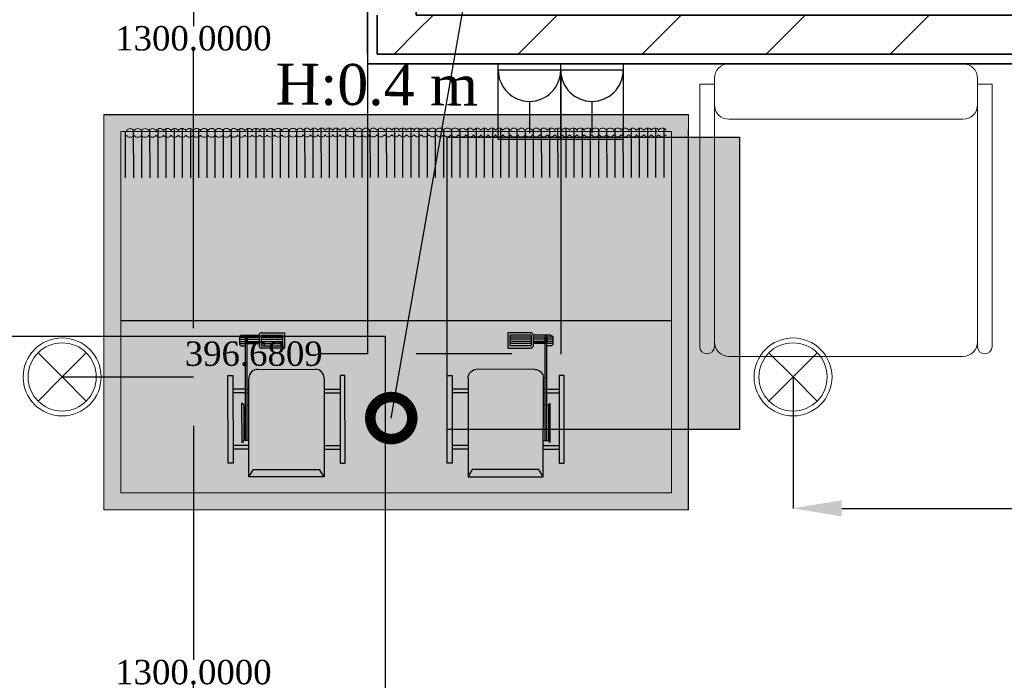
# Model space of a CAD drawing. Header units: inches. Extents: x -78787 to 29484, y -9517 to 23232.
# Tile 28 of 256: x -13420 to -11399, y -3499 to -2144. Entities that reach past the tile are written whole.
import ezdxf
from ezdxf import colors
from ezdxf.entities.mleader import LeaderData, LeaderLine
from ezdxf.math import Vec2, Vec3

# ---------------------------------------------------------------- set-up
doc = ezdxf.new("R2010")
doc.units = ezdxf.units.IN
doc.header["$MEASUREMENT"] = 0
for name, color, linetype in [('- ავარიული განათება', 7, 'Continuous'), ('- განათება', 7, 'Continuous'), ('- მექანიკური ნაწილი', 7, 'Continuous'), ('- საშტეფცელო როზეტები', 7, 'Continuous'), ('New_Structural - Bearing', 7, 'Continuous')]:
    doc.layers.add(name, color=color, linetype=linetype)
for name, color, linetype, lineweight in [('heating-cooling1', 7, 'Continuous', 0), ('HVAC Room Number', 7, 'Continuous', 0), ('New_Interior - Furniture _Pen_No__1', 7, 'Continuous', 13), ('New_Structural - Bearing_Pen_No__1', 7, 'Continuous', 13), ('New_Structural - Bearing_Pen_No__6', 5, 'Continuous', 35)]:
    doc.layers.add(name, color=color, linetype=linetype, lineweight=lineweight)
doc.layers.add('New_Interior - Lamp_Pen_No__77', color=7, linetype='Continuous', lineweight=20, true_color=0xffeb28)
doc.layers.add('New_Structural - Bearing_Pen_No__57', color=7, linetype='Continuous', lineweight=25, true_color=0xdcd214)
doc.styles.add('CT', font='ARIALN.TTF', dxfattribs={"height": 200})
doc.styles.get("Standard").update_dxf_attribs({"font": 'arial.ttf'})
doc.dimstyles.get("Standard").update_dxf_attribs({"dimtxt": 0.18, "dimasz": 0.18, "dimexe": 0.18, "dimexo": 0.0625, "dimgap": 0.09, "dimtad": 0, "dimtih": 1, "dimtoh": 1, "dimdec": 4, "dimzin": 0, "dimdsep": 46, "dimtxsty": 'Standard', "dimcen": 0.09, "dimadec": 0, "dimazin": 0, "dimtfac": 1, "dimtdec": 4, "dimtofl": 0, "dimtmove": 0, "dimatfit": 3, "dimfxl": 1, "dimtolj": 1, "dimtzin": 0, "dimarcsym": 0})
pattern_1 = [(45, (0, 0), (-127.2792, 127.2792), [])]

# ---------------------------------------------------------------- blocks, each defined once
blk = doc.blocks.new('Wall_53', base_point=(-35183.8, 18905.3))
at = {"layer": 'New_Structural - Bearing_Pen_No__57', "linetype": 'Continuous', "lineweight": 25, "true_color": 0xdcd214}
h = blk.add_hatch(dxfattribs=at)
h.set_pattern_fill('MASONRY_BLOCK', color=52, style=0, pattern_type=2)
h.set_pattern_definition(pattern_1)
h.paths.add_polyline_path([(-37945.7, 18885.3), (-38025.7, 18885.3), (-38025.7, 18805.3)])
h = blk.add_hatch(dxfattribs=at)
h.set_pattern_fill('MASONRY_BLOCK', color=52, style=0, pattern_type=2)
h.set_pattern_definition(pattern_1)
h.paths.add_polyline_path([(-37945.7, 18885.3), (-38025.7, 18805.3), (-37945.7, 18805.3)])
h = blk.add_hatch(dxfattribs=at)
h.set_pattern_fill('MASONRY_BLOCK', color=52, style=0, pattern_type=2)
h.set_pattern_definition(pattern_1)
h.paths.add_polyline_path([(-37945.7, 18885.3), (-37945.7, 18805.3), (-35183.8, 18805.3), (-35183.8, 18885.3)])
at = {"layer": 'New_Structural - Bearing_Pen_No__1', "color": 7, "linetype": 'Continuous', "lineweight": 13, "flags": 128}
for points in [[(-35183.8, 18905.3), (-35183.8, 18885.3)], [(-35183.8, 18885.3), (-35183.8, 18805.3)], [(-38045.7, 18785.3), (-38045.7, 18805.3)], [(-35183.8, 18805.3), (-35183.8, 18785.3)]]:
    blk.add_lwpolyline(points, dxfattribs=at)
at = {"layer": 'New_Structural - Bearing_Pen_No__6', "color": 5, "linetype": 'Continuous', "lineweight": 35}
for p, q in [((-37945.7, 18905.3), (-37945.7, 18885.3)), ((-38025.7, 18885.3), (-38025.7, 18805.3)), ((-35183.8, 18885.3), (-37945.7, 18885.3)), ((-38025.7, 18805.3), (-37945.7, 18805.3)), ((-37945.7, 18805.3), (-35183.8, 18805.3))]:
    blk.add_line(p, q, dxfattribs=at)
at = {"layer": 'New_Structural - Bearing_Pen_No__6', "color": 5, "linetype": 'Continuous', "lineweight": 35, "flags": 128}
for points in [[(-35183.8, 18905.3), (-37925.7, 18905.3)], [(-38045.7, 18785.3), (-35183.8, 18785.3)]]:
    blk.add_lwpolyline(points, dxfattribs=at)
blk = doc.blocks.new('Wall_248', base_point=(-37925.7, 18905.3))
at = {"layer": 'New_Structural - Bearing_Pen_No__6', "color": 5, "linetype": 'Continuous', "lineweight": 35}
blk.add_line((-38025.7, 18885.3), (-38025.7, 18805.3), dxfattribs=at)
at = {"layer": 'New_Structural - Bearing_Pen_No__6', "color": 5, "linetype": 'Continuous', "lineweight": 35, "flags": 128}
blk.add_lwpolyline([(-38045.7, 18986.6), (-38045.7, 18805.3)], dxfattribs=at)
blk = doc.blocks.new('Armchair 02')
at = {"layer": 'New_Interior - Furniture _Pen_No__1', "color": 7, "linetype": 'Continuous', "lineweight": 13}
for p, q in [((60, 600), (300, 600)), ((540, 600), (300, 600)), ((30, 558), (30, 570)), ((570, 558), (570, 570)), ((0, 20), (0, 558)), ((0, 558), (30, 558)), ((30, 30), (30, 558)), ((600, 558), (570, 558)), ((570, 30), (570, 558)), ((600, 20), (600, 558)), ((300, 486.2), (60, 486.2)), ((300, 486.2), (540, 486.2)), ((30, 30), (30, 20)), ((570, 30), (570, 20)), ((300, 0), (60, 0)), ((300, 0), (540, 0))]:
    blk.add_line(p, q, dxfattribs=at)
for centre, radius, start, end in [((60, 570), 30, 90, 180), ((540, 570), 30, 0, 90), ((60, 516.2), 30, 180, 270), ((540, 516.2), 30, 270, 0), ((60, 30), 30, 180, 270), ((540, 30), 30, 270, 0), ((15, 20), 15, 180, 0), ((585, 20), 15, 180, 0)]:
    blk.add_arc(centre, radius, start, end, dxfattribs=at)
blk = doc.blocks.new('2-იანი ჩარჩო')
at = {"layer": '- საშტეფცელო როზეტები', "color": 5}
blk.add_line((8600.4, 3737), (8600.4, 3582), dxfattribs=at)
for points in [[(8472.1, 3582), (8472.1, 3737), (8600.4, 3737)], [(8600.4, 3737), (8728.7, 3737), (8728.7, 3582), (8600.4, 3582)], [(8600.4, 3582), (8472.1, 3582)]]:
    blk.add_lwpolyline(points, dxfattribs=at)
blk = doc.blocks.new('- საშტეფცელო როზეტი IP22')
at = {"layer": '- საშტეფცელო როზეტები', "color": 5}
for p, q in [((8536.7, 3822.7), (8536.7, 3888.1)), ((8472.6, 3758.6), (8600.9, 3758.6))]:
    blk.add_line(p, q, dxfattribs=at)
blk.add_arc((8536.7, 3758.6), 64.1, 0, 180, dxfattribs=at)
blk = doc.blocks.new('Recessed Spot')
at = {"layer": 'New_Interior - Lamp_Pen_No__77', "color": 2, "linetype": 'Continuous', "lineweight": 20, "true_color": 0xffeb28}
for q in [(-49.5, 49.5), (49.5, 49.5), (-49.5, -49.5), (49.5, -49.5)]:
    blk.add_line((0, 0), q, dxfattribs=at)
at = {"layer": 'New_Interior - Lamp_Pen_No__77', "color": 2, "linetype": 'Continuous', "lineweight": 20, "true_color": 0xffeb28, "flags": 128}
blk.add_lwpolyline([(80, 0, 1), (-80, 0, 1)], format="xyb", close=True, dxfattribs=at)
at = {"layer": 'New_Interior - Lamp_Pen_No__77', "color": 2, "linetype": 'Continuous', "lineweight": 20, "true_color": 0xffeb28}
blk.add_circle((0, 0), 70, dxfattribs=at)
blk = doc.blocks.new('asd1q3wdscqewdscx')
h = blk.add_hatch(color=8)
h.dxf.hatch_style = 1
h.paths.add_polyline_path([(45549, 30865), (45532, 30865), (45532, 30791), (45549, 30791)])
h.paths.add_polyline_path([(45549, 31289), (45532, 31289), (45532, 31215), (45549, 31215)])
h.paths.add_polyline_path([(45874, 31312), (45467, 31312), (45467, 31289), (45874, 31289)])
h.paths.add_polyline_path([(45811, 31289), (45794, 31289), (45794, 31231), (45811, 31231)])
h.paths.add_polyline_path([(45811, 31223), (45794, 31223), (45794, 31215), (45811, 31215)])
h = blk.add_hatch(color=7)
h.dxf.hatch_style = 1
h.paths.add_polyline_path([(45746.1, 31247), (45563.9, 31247, 0.376607), (45573, 31239), (45737, 31239, 0.376607)])
h = blk.add_hatch(color=7)
h.dxf.hatch_style = 1
h.paths.add_polyline_path([(45737, 31239), (45573, 31239), (45573, 31231), (45737, 31231)])
at = {"true_color": 0x40b2bf}
h = blk.add_hatch(color=143, dxfattribs=at)
h.dxf.hatch_style = 1
h.paths.add_polyline_path([(45737, 31231), (45573, 31231), (45573, 31223), (45737, 31223)])
h = blk.add_hatch(color=143, dxfattribs=at)
h.dxf.hatch_style = 1
h.paths.add_polyline_path([(46062, 31231), (46053, 31231), (46023, 31231), (45737, 31231), (45737, 31223), (46062, 31223)])
h = blk.add_hatch(color=256)
h.dxf.hatch_style = 1
h.paths.add_polyline_path([(46062, 31223), (46053, 31223), (46053, 31167), (46062, 31167)])
h.paths.add_polyline_path([(46053, 31258.8), (46053, 31231), (46062, 31231), (46062, 31248, 0.361621)])
h.paths.add_polyline_path([(46043, 31259), (46033, 31259), (46033, 31231), (46043, 31231)])
h.paths.add_polyline_path([(46023, 31259, 0.414214), (46012, 31248), (46012, 31231), (46023, 31231)])
h.paths.add_polyline_path([(46023, 31223), (46012, 31223), (46012, 31167), (46023, 31167)])
h.paths.add_polyline_path([(46043, 31223), (46033, 31223), (46033, 31167), (46043, 31167)])
h.paths.add_polyline_path([(46073, 31156, 0.414214), (46062, 31167), (46012, 31167, 0.414214), (46001, 31156), (46001, 31058), (46001, 31049), (46073, 31049), (46073, 31058)])
h.paths.add_polyline_path([(46062, 31058), (46012, 31058), (46012, 31158), (46062, 31158)], flags=16)
at = {"true_color": 0x8fa35c}
h = blk.add_hatch(color=55, dxfattribs=at)
h.dxf.hatch_style = 1
h.paths.add_polyline_path([(46053, 31223), (46043, 31223), (46043, 31167), (46053, 31167)])
h.paths.add_polyline_path([(46053, 31258.8, 0.045741), (46051, 31259), (46043, 31259), (46043, 31231), (46053, 31231)])
h.paths.add_polyline_path([(46033, 31259), (46023, 31259), (46023, 31231), (46033, 31231)])
h.paths.add_polyline_path([(46023, 31158), (46012, 31158), (46012, 31058), (46023, 31058)])
h.paths.add_polyline_path([(46033, 31158), (46023, 31158), (46023, 31058), (46033, 31058)])
h.paths.add_polyline_path([(46043, 31158), (46033, 31158), (46033, 31058), (46043, 31058)])
h.paths.add_polyline_path([(46053, 31158), (46043, 31158), (46043, 31058), (46053, 31058)])
h.paths.add_polyline_path([(46062, 31158), (46053, 31158), (46053, 31058), (46062, 31058)])
at = {"true_color": 0xb4794b}
h = blk.add_hatch(color=35, dxfattribs=at)
h.dxf.hatch_style = 1
h.paths.add_polyline_path([(45903, 31174.6, 0.414214), (45862.6, 31215), (45403, 31215), (45437, 31193.9), (45437, 30886.1), (45403, 30865), (45862.6, 30865, 0.414214), (45903, 30905.4)])
h = blk.add_hatch(color=7)
h.dxf.hatch_style = 1
h.paths.add_polyline_path([(45737, 31223), (45573, 31223), (45573, 31215), (45737, 31215)])
at = {"true_color": 0x8fa35c}
h = blk.add_hatch(color=55, dxfattribs=at)
h.dxf.hatch_style = 1
h.paths.add_polyline_path([(46033, 31223), (46023, 31223), (46023, 31167), (46033, 31167)])
h = blk.add_hatch(color=8)
h.dxf.hatch_style = 1
h.paths.add_polyline_path([(45811, 30865), (45794, 30865), (45794, 30791), (45811, 30791)])
h = blk.add_hatch(color=8)
h.dxf.hatch_style = 1
h.paths.add_polyline_path([(45874, 30791), (45467, 30791), (45467, 30768), (45874, 30768)])
for p, q in [((45467, 31289), (45467, 31312)), ((45467, 31312), (45874, 31312)), ((45874, 31289), (45467, 31289)), ((45532, 31215), (45532, 31289)), ((45549, 31215), (45549, 31289)), ((45794, 31231), (45794, 31289)), ((45811, 31231), (45811, 31289)), ((45874, 31312), (45874, 31289)), ((45563.9, 31247), (45746.1, 31247)), ((45573, 31215), (45573, 31239)), ((45737, 31239), (45573, 31239)), ((45573, 31231), (46062, 31231)), ((45737, 31239), (45737, 31231)), ((46012, 31248), (46012, 31231)), ((46051, 31259), (46023, 31259)), ((46023, 31259), (46023, 31231)), ((46053, 31231), (46023, 31231)), ((46033, 31259), (46033, 31231)), ((46043, 31259), (46043, 31231)), ((46053, 31259), (46053, 31231)), ((46053, 31231), (46062, 31231)), ((46062, 31248), (46062, 31167)), ((45403, 31215), (45862.6, 31215)), ((45403, 31215), (45437, 31193.9)), ((45403, 30865), (45403, 31215)), ((45437, 31193.9), (45437, 30886.1)), ((45573, 31223), (46062, 31223)), ((45737, 31223), (45737, 31215)), ((45794, 31223), (45794, 31215)), ((45811, 31223), (45811, 31215)), ((46053, 31223), (46023, 31223)), ((46023, 31223), (46023, 31167)), ((46033, 31223), (46033, 31167)), ((46043, 31223), (46043, 31167)), ((46053, 31223), (46062, 31223)), ((46053, 31223), (46053, 31167)), ((45903, 31174.6), (45903, 30905.4)), ((46001, 31058), (46001, 31156)), ((46062, 31167), (46012, 31167)), ((46062, 31158), (46012, 31158)), ((46012, 31158), (46012, 31058)), ((46023, 31158), (46023, 31058)), ((46033, 31158), (46033, 31058)), ((46043, 31158), (46043, 31058)), ((46053, 31158), (46053, 31058)), ((46062, 31158), (46062, 31058)), ((46073, 31156), (46073, 31058)), ((46001, 31049), (46001, 31058)), ((46073, 31049), (46001, 31049)), ((46062, 31058), (46012, 31058)), ((46073, 31058), (46073, 31049)), ((45403, 30865), (45437, 30886.1)), ((45862.6, 30865), (45403, 30865)), ((45532, 30865), (45532, 30791)), ((45549, 30865), (45549, 30791)), ((45794, 30865), (45794, 30791)), ((45811, 30865), (45811, 30791)), ((45874, 30791), (45467, 30791)), ((45467, 30791), (45467, 30768)), ((45467, 30768), (45874, 30768)), ((45874, 30768), (45874, 30791))]:
    blk.add_line(p, q)
for centre, radius, start, end in [((45573, 31248.2), 9.19, 187.4531, 270), ((45737, 31248.2), 9.19, 270, 352.5469), ((46023, 31248), 11, 90, 180), ((46051, 31248), 11, 0, 90), ((45862.6, 31174.6), 40.4, 0, 90), ((46012, 31156), 11, 90, 180), ((46062, 31156), 11, 0, 90), ((45862.6, 30905.4), 40.4, 270, 0)]:
    blk.add_arc(centre, radius, start, end)
blk = doc.blocks.new('asdasda')
at = {"lineweight": 0, "true_color": 0xffffff}
h = blk.add_hatch(color=7, dxfattribs=at)
h.dxf.hatch_style = 1
h.paths.add_polyline_path([(757.4, 504.2), (22.6, 504.2), (22.6, 22.6), (757.4, 22.6)], flags=0)
h.paths.add_polyline_path([(780, 526.8), (0, 526.8), (0, 0), (780, 0)])
h.paths.add_polyline_path([(22.6, 504.2), (757.4, 504.2), (757.4, 22.6), (22.6, 22.6)], flags=16)
h = blk.add_hatch(color=7, dxfattribs=at)
h.dxf.hatch_style = 1
h.paths.add_polyline_path([(757.4, 504.2), (22.6, 504.2), (22.6, 22.6), (757.4, 22.6)])
h = blk.add_hatch(color=7)
h.dxf.hatch_style = 1
h.paths.add_polyline_path([(22.8, 255.2), (22.8, 243.7), (757.4, 244.3), (757.4, 255.8)])
at = {"true_color": 0xfb1004}
h = blk.add_hatch(color=1, dxfattribs=at)
h.dxf.hatch_style = 1
h.set_gradient(color1=(255, 0, 0), color2=(0, 0, 255), tint=1)
h.paths.add_polyline_path([(740.4, 210.2), (740.4, 134.5, -1), (717.1, 134.4), (717, 209.8, 1), (673.8, 209.8), (673.9, 134.5, -1.005911), (650.8, 134.2), (650.7, 210, 1.002343), (607.7, 209.6), (607.8, 134.4, -1), (584.4, 134.3), (584.4, 210, 1.002343), (541.4, 209.6), (541.4, 134.3, -1), (518.1, 134.3), (518, 209.7, 1), (474.8, 209.6), (474.9, 134.2, -1), (451.8, 134), (451.7, 209.8, 1.00525), (408.7, 209.3), (408.8, 134.3, -1), (385.4, 134.3), (385.4, 209.7, 1), (342.1, 209.6), (342.2, 134.3, -1.005302), (319.1, 133.9), (319, 209.7, 1.00522), (276, 209.2), (276.1, 134.2, -1), (252.8, 134.2), (252.7, 209.8, 1.005275), (209.7, 209.3), (209.8, 134.3, -1), (186.4, 134.3), (186.4, 209.7, 1.005275), (143.4, 209.2), (143.4, 134.2, -1), (120.1, 134.2), (120, 209.8, 1.005275), (77, 209.3), (77.1, 134.3, -1), (53.8, 134.3), (53.7, 209.6, 0.415483), (31.5, 231.6), (22.6, 231.6), (22.6, 221.5), (32, 221.5, -0.414214), (43.6, 209.9), (43.7, 134.6, 0.999973), (86.9, 134.6), (86.9, 209.7, -1.008192), (110, 210.1), (110, 134.5, 1.011383), (153.3, 135.1), (153.2, 209.9, -0.994909), (176.3, 210.1), (176.4, 134.6, 1.011379), (219.6, 135.1), (219.5, 210, -0.994909), (242.6, 210.1), (242.7, 134.5, 1), (285.9, 134.5), (285.9, 209.9, -0.994909), (309, 210.1), (309, 134.4, 1), (352.3, 134.5), (352.2, 209.9), (352.2, 210, -1), (375.3, 210.2), (375.4, 134.6, 1), (418.6, 134.7), (418.5, 210, -0.994909), (441.6, 210.2), (441.7, 134.6, 1), (484.9, 134.6), (484.9, 210, -1), (508, 210.2), (508, 134.6, 1), (551.3, 134.6), (551.2, 210, -1), (574.3, 210.3), (574.4, 134.7, 1), (617.6, 134.7), (617.5, 210.1, -1), (640.6, 210.3), (640.7, 134.7, 1), (683.9, 134.8), (683.9, 210.1, -1), (707, 210.4), (707, 134.8, 1), (750.3, 134.8), (750.2, 210.2, -0.303251), (757.4, 221), (757.4, 231.4, 0.354482)])
h = blk.add_hatch(color=250)
h.dxf.hatch_style = 1
h.paths.add_polyline_path([(757.4, 97.8), (757.4, 109.3), (22.6, 108.7), (22.6, 97.2)])
h = blk.add_hatch(color=7)
h.dxf.hatch_style = 1
h.paths.add_polyline_path([(22.9, 102), (22.9, 90.5), (757.4, 91.1), (757.4, 102.6)])
blk.add_line((22.6, 275), (757.4, 275))
at = {"color": 250}
blk.add_line((780, 0), (0, 0), dxfattribs=at)
for points in [[(0, 526.8), (0, 20)], [(32.5, 83.8), (32.6, 18.6)], [(43.4, 83.8), (43.5, 18.2)], [(54.3, 83.8), (54.3, 18.1)], [(65.2, 83.8), (65.2, 18.2)], [(76.1, 83.8), (76.1, 18.4)], [(86.9, 83.8), (87, 18.5)], [(97.8, 83.9), (97.9, 19.1)], [(108.7, 83.9), (108.8, 20)], [(119.6, 83.9), (119.7, 20.2)], [(130.5, 83.9), (130.5, 19.2)], [(141.4, 83.9), (141.4, 18.6)], [(152.3, 83.9), (152.3, 18.3)], [(163.2, 83.9), (163.2, 18.1)], [(174, 83.9), (174.1, 18.1)], [(184.9, 83.9), (185, 18.4)], [(195.8, 83.9), (195.9, 18.8)], [(206.7, 83.9), (206.7, 19.4)], [(217.6, 84), (217.6, 20.5)], [(228.5, 84), (228.5, 19.9)], [(239.4, 84), (239.4, 19.1)], [(250.2, 84), (250.3, 18.6)], [(261.1, 84), (261.2, 18.3)], [(272, 84), (272.1, 18.2)], [(282.9, 84), (283, 18.3)], [(293.8, 84), (293.8, 18.6)], [(304.7, 84), (304.7, 19.1)], [(315.6, 84), (315.6, 19.4)], [(326.4, 84), (326.5, 20.5)], [(337.3, 84.1), (337.4, 19.7)], [(348.2, 84.1), (348.3, 19)], [(359.1, 84.1), (359.2, 18.5)], [(370, 84.1), (370, 18.2)], [(380.9, 84.1), (380.9, 18.1)], [(391.8, 84.1), (391.8, 18.2)], [(402.6, 84.1), (402.7, 18.5)], [(413.5, 84.1), (413.6, 19)], [(424.4, 84.1), (424.5, 19.8)], [(435.3, 84.1), (435.4, 20.6)], [(446.2, 84.1), (446.2, 19.5)], [(457.1, 84.2), (457.1, 18.8)], [(468, 84.2), (468, 18.4)], [(478.8, 84.2), (478.9, 18.2)], [(489.7, 84.2), (489.8, 18.2)], [(500.6, 84.2), (500.7, 18.4)], [(511.5, 84.2), (511.6, 18.7)], [(522.4, 84.2), (522.4, 20.6)], [(533.3, 84.2), (533.3, 20.2)], [(544.2, 84.2), (544.2, 19.4)], [(555, 84.2), (555.1, 18.9)], [(565.9, 84.2), (566, 18.6)], [(576.8, 84.3), (576.9, 18.5)], [(587.7, 84.3), (587.8, 18.6)], [(598.6, 84.3), (598.6, 18.9)], [(609.5, 84.3), (609.5, 19.4)], [(620.4, 84.3), (620.4, 20.2)], [(631.2, 84.3), (631.3, 21.1)], [(642.1, 84.3), (642.2, 20)], [(653, 84.3), (653.1, 19.3)], [(663.9, 84.3), (664, 18.9)], [(674.8, 84.3), (674.8, 18.6)], [(685.7, 84.3), (685.7, 18.6)], [(696.6, 84.4), (696.6, 18.8)], [(707.4, 84.4), (707.5, 19.1)], [(718.3, 84.4), (718.4, 19.7)], [(729.2, 84.4), (729.3, 20.7)], [(740.1, 84.4), (740.2, 20.7)], [(751, 84.4), (751, 22.6)]]:
    blk.add_lwpolyline(points, dxfattribs=at)
at = {"layer": 'heating-cooling1'}
blk.add_lwpolyline([(0, 526.8), (780, 526.8), (780, 0), (0, 0), (0, 526.8)], dxfattribs=at)
blk.add_lwpolyline([(22.6, 504.2), (757.4, 504.2), (757.4, 22.6), (22.6, 22.6)], close=True, dxfattribs=at)
at = {"layer": 'HVAC Room Number', "color": 250}
for points in [[(39.8, 27, 0.553217), (29.9, 27)], [(49.6, 27, 0.553217), (39.8, 27)], [(59.5, 27, 0.553217), (49.6, 27)], [(69.3, 27.1, 0.553217), (59.5, 27)], [(79.2, 27.1, 0.553217), (69.3, 27.1)], [(89.6, 27, 0.553217), (79.8, 27)], [(99.5, 27, 0.553217), (89.6, 27)], [(109.4, 27, 0.553217), (99.5, 27)], [(119.2, 27, 0.553217), (109.4, 27)], [(129.1, 27, 0.553217), (119.2, 27)], [(139, 27, 0.553217), (129.1, 27)], [(148.8, 27, 0.553217), (139, 27)], [(158.7, 27, 0.553217), (148.8, 27)], [(168.5, 27, 0.553217), (158.7, 27)], [(178.4, 27, 0.553217), (168.5, 27)], [(188.3, 27, 0.553217), (178.4, 27)], [(198.1, 27, 0.553217), (188.3, 27)], [(208, 27.1, 0.553217), (198.1, 27)], [(217.9, 27.1, 0.553217), (208, 27.1)], [(227.7, 27.1, 0.553217), (217.9, 27.1)], [(237.6, 27.1, 0.553217), (227.7, 27.1)], [(247.4, 27.1, 0.553217), (237.6, 27.1)], [(257.3, 27.1, 0.553217), (247.4, 27.1)], [(267.2, 27.1, 0.553217), (257.3, 27.1)], [(277, 27.1, 0.553217), (267.2, 27.1)], [(286.9, 27.1, 0.553217), (277, 27.1)], [(296.8, 27.1, 0.553217), (286.9, 27.1)], [(306.6, 27.1, 0.553217), (296.8, 27.1)], [(316.8, 27, 0.553217), (306.9, 27)], [(326.7, 27, 0.553217), (316.8, 27)], [(336.5, 27, 0.553217), (326.7, 27)], [(346.4, 27, 0.553217), (336.5, 27)], [(356.3, 27, 0.553217), (346.4, 27)], [(366.1, 27, 0.553217), (356.3, 27)], [(376, 27, 0.553217), (366.1, 27)], [(385.8, 27, 0.553217), (376, 27)], [(395.7, 27, 0.553217), (385.8, 27)], [(405.6, 27, 0.553217), (395.7, 27)], [(415.4, 27, 0.553217), (405.6, 27)], [(425.3, 27.1, 0.553217), (415.4, 27)], [(435.2, 27.1, 0.553217), (425.3, 27.1)], [(445, 27.1, 0.553217), (435.2, 27.1)], [(454.9, 27.1, 0.553217), (445, 27.1)], [(464.7, 27.1, 0.553217), (454.9, 27.1)], [(474.6, 27.1, 0.553217), (464.7, 27.1)], [(484.5, 27.1, 0.553217), (474.6, 27.1)], [(494.3, 27.1, 0.553217), (484.5, 27.1)], [(504.2, 27.1, 0.553217), (494.3, 27.1)], [(514.1, 27.1, 0.553217), (504.2, 27.1)], [(522.7, 27.4, 0.610733), (514.1, 27.1)], [(532.5, 27.4, 0.553217), (522.7, 27.4)], [(542.4, 27.4, 0.553217), (532.5, 27.4)], [(552.3, 27.4, 0.553217), (542.4, 27.4)], [(562.1, 27.4, 0.553217), (552.3, 27.4)], [(572, 27.4, 0.553217), (562.1, 27.4)], [(581.9, 27.4, 0.553217), (572, 27.4)], [(591.7, 27.4, 0.553217), (581.9, 27.4)], [(601.6, 27.5, 0.553217), (591.7, 27.4)], [(611.4, 27.5, 0.553217), (601.6, 27.5)], [(621.3, 27.5, 0.553217), (611.4, 27.5)], [(631.2, 27.5, 0.553217), (621.3, 27.5)], [(641, 27.5, 0.553217), (631.2, 27.5)], [(650.9, 27.5, 0.553217), (641, 27.5)], [(660.8, 27.5, 0.553217), (650.9, 27.5)], [(670.6, 27.5, 0.553217), (660.8, 27.5)], [(680.5, 27.5, 0.553217), (670.6, 27.5)], [(690.3, 27.5, 0.553217), (680.5, 27.5)], [(700.2, 27.5, 0.553217), (690.3, 27.5)], [(710.1, 27.5, 0.553217), (700.2, 27.5)], [(719.9, 27.5, 0.553217), (710.1, 27.5)], [(729.8, 27.6, 0.553217), (719.9, 27.5)], [(739.7, 27.6, 0.553217), (729.8, 27.6)], [(749.5, 27.6, 0.553217), (739.7, 27.6)], [(29.9, 20.8, 0.553217), (39.8, 20.8)], [(39.8, 20.8, 0.553217), (49.6, 20.8)], [(49.6, 20.8, 0.553217), (59.5, 20.9)], [(59.5, 20.9, 0.553217), (69.3, 20.9)], [(69.3, 20.9, 0.553217), (79.2, 20.9)], [(79.8, 20.8, 0.553217), (89.7, 20.8)], [(89.7, 20.8, 0.553217), (99.5, 20.8)], [(99.5, 20.8, 0.553217), (109.4, 20.8)], [(109.4, 20.8, 0.553217), (119.2, 20.8)], [(119.2, 20.8, 0.553217), (129.1, 20.8)], [(129.1, 20.8, 0.553217), (139, 20.8)], [(139, 20.8, 0.553217), (148.8, 20.8)], [(148.8, 20.8, 0.553217), (158.7, 20.8)], [(158.7, 20.8, 0.553217), (168.6, 20.8)], [(168.6, 20.8, 0.553217), (178.4, 20.8)], [(178.4, 20.8, 0.553217), (188.3, 20.9)], [(188.3, 20.9, 0.553217), (198.1, 20.9)], [(198.1, 20.9, 0.553217), (208, 20.9)], [(208, 20.9, 0.553217), (217.9, 20.9)], [(217.9, 20.9, 0.553217), (227.7, 20.9)], [(227.7, 20.9, 0.553217), (237.6, 20.9)], [(237.6, 20.9, 0.553217), (247.5, 20.9)], [(247.5, 20.9, 0.553217), (257.3, 20.9)], [(257.3, 20.9, 0.553217), (267.2, 20.9)], [(267.2, 20.9, 0.553217), (277, 20.9)], [(277, 20.9, 0.553217), (286.9, 20.9)], [(286.9, 20.9, 0.553217), (296.8, 20.9)], [(296.8, 20.9, 0.553217), (306.6, 21)], [(306.9, 20.8, 0.553217), (316.8, 20.8)], [(316.8, 20.8, 0.553217), (326.7, 20.8)], [(326.7, 20.8, 0.553217), (336.5, 20.8)], [(336.5, 20.8, 0.553217), (346.4, 20.8)], [(346.4, 20.8, 0.553217), (356.3, 20.8)], [(356.3, 20.8, 0.553217), (366.1, 20.8)], [(366.1, 20.8, 0.553217), (376, 20.8)], [(376, 20.8, 0.553217), (385.8, 20.8)], [(385.8, 20.8, 0.553217), (395.7, 20.8)], [(395.7, 20.8, 0.553217), (405.6, 20.9)], [(405.6, 20.9, 0.553217), (415.4, 20.9)], [(415.4, 20.9, 0.553217), (425.3, 20.9)], [(425.3, 20.9, 0.553217), (435.2, 20.9)], [(435.2, 20.9, 0.553217), (445, 20.9)], [(445, 20.9, 0.553217), (454.9, 20.9)], [(454.9, 20.9, 0.553217), (464.7, 20.9)], [(464.7, 20.9, 0.553217), (474.6, 20.9)], [(474.6, 20.9, 0.553217), (484.5, 20.9)], [(484.5, 20.9, 0.553217), (494.3, 20.9)], [(494.3, 20.9, 0.553217), (504.2, 20.9)], [(504.2, 20.9, 0.553217), (514.1, 20.9)], [(514.1, 20.9, 0.671613), (522.7, 21.2)], [(522.7, 21.2, 0.553217), (532.6, 21.2)], [(532.6, 21.2, 0.553217), (542.4, 21.2)], [(542.4, 21.2, 0.553217), (552.3, 21.2)], [(552.3, 21.2, 0.553217), (562.1, 21.2)], [(562.1, 21.2, 0.553217), (572, 21.2)], [(572, 21.2, 0.553217), (581.9, 21.2)], [(581.9, 21.2, 0.553217), (591.7, 21.3)], [(591.7, 21.3, 0.553217), (601.6, 21.3)], [(601.6, 21.3, 0.553217), (611.5, 21.3)], [(611.5, 21.3, 0.553217), (621.3, 21.3)], [(621.3, 21.3, 0.553217), (631.2, 21.3)], [(631.2, 21.3, 0.553217), (641, 21.3)], [(641, 21.3, 0.553217), (650.9, 21.3)], [(650.9, 21.3, 0.553217), (660.8, 21.3)], [(660.8, 21.3, 0.553217), (670.6, 21.3)], [(670.6, 21.3, 0.553217), (680.5, 21.3)], [(680.5, 21.3, 0.553217), (690.3, 21.3)], [(690.3, 21.3, 0.553217), (700.2, 21.3)], [(700.2, 21.3, 0.553217), (710.1, 21.4)], [(710.1, 21.4, 0.553217), (719.9, 21.4)], [(719.9, 21.4, 0.553217), (729.8, 21.4)], [(729.8, 21.4, 0.553217), (739.7, 21.4)], [(739.7, 21.4, 0.553217), (749.5, 21.4)]]:
    blk.add_lwpolyline(points, format="xyb", dxfattribs=at)
at = {"yscale": 0.2868831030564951, "zscale": 0.2868831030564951}
for p, xscale, rotation in [((9159.5, 13501.1), -0.286883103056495, 89.95250228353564), ((-8379.5, 13501.1), 0.2868831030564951, 270.0474656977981)]:
    blk.add_blockref('asd1q3wdscqewdscx', p, dxfattribs=dict(at, xscale=xscale, rotation=rotation))
blk = doc.blocks.new('600x600')
h = blk.add_hatch(color=6)
h.dxf.hatch_style = 1
h.paths.add_polyline_path([(-54793.2, 18677.9), (-55393.2, 18677.9), (-55393.2, 18077.9), (-54793.2, 18077.9)])
for p, q in [((-55393.2, 18677.9), (-54793.2, 18677.9)), ((-55393.2, 18077.9), (-55393.2, 18677.9)), ((-54793.2, 18677.9), (-54793.2, 18077.9)), ((-54793.2, 18077.9), (-55393.2, 18077.9))]:
    blk.add_line(p, q)
blk = doc.blocks.new('_DotSmall')
at = {"color": 0, "linetype": 'ByBlock', "const_width": 0.5}
blk.add_lwpolyline([(-0.0625, 0, 1), (0.0625, 0, 1)], format="xyb", close=True, dxfattribs=at)
blk = doc.blocks.new('*D666')
at = {"layer": '- განათება', "color": 0, "lineweight": -2, "transparency": 16777216}
for p, q in [((-13332.5, -1576.6), (-13062.9, -1576.6)), ((-13063.1, -1676.6), (-13063.1, -2156.9)), ((-13063.1, -2776.6), (-13063.1, -2208.1)), ((-13332.5, -2876.6), (-13062.9, -2876.6))]:
    blk.add_line(p, q, dxfattribs=at)
at = {"layer": '- განათება', "color": 0, "transparency": 16777216}
for points in [[(-13079.7, -1676.6), (-13046.4, -1676.6), (-13063.1, -1576.6)], [(-13079.7, -2776.6), (-13046.4, -2776.6), (-13063.1, -2876.6)]]:
    blk.add_solid(points, dxfattribs=at)
at = {"layer": 'Defpoints', "color": 0, "transparency": 16777216}
for p in [(-13332.5, -1576.6), (-13332.5, -2876.6), (-13063.1, -2876.6)]:
    blk.add_point(p, dxfattribs=at)
at = {"layer": '- განათება', "color": 0, "transparency": 16777216, "insert": (-13063.1, -2182.5), "char_height": 50, "attachment_point": 5}
blk.add_mtext('\\A1;{\\fSylfaen|b0|i0|c0|p18;1300.0000}', dxfattribs=at)
blk = doc.blocks.new('*D667')
at = {"layer": '- განათება', "color": 0, "lineweight": -2, "transparency": 16777216}
for p, q in [((-13332.5, -2876.6), (-13062.9, -2876.6)), ((-13063.1, -2976.6), (-13063.1, -3456.9)), ((-13063.1, -4076.6), (-13063.1, -3508.1)), ((-13332.5, -4176.6), (-13062.9, -4176.6))]:
    blk.add_line(p, q, dxfattribs=at)
at = {"layer": '- განათება', "color": 0, "transparency": 16777216}
for points in [[(-13079.7, -2976.6), (-13046.4, -2976.6), (-13063.1, -2876.6)], [(-13079.7, -4076.6), (-13046.4, -4076.6), (-13063.1, -4176.6)]]:
    blk.add_solid(points, dxfattribs=at)
at = {"layer": 'Defpoints', "color": 0, "transparency": 16777216}
for p in [(-13332.5, -2876.6), (-13332.5, -4176.6), (-13063.1, -4176.6)]:
    blk.add_point(p, dxfattribs=at)
at = {"layer": '- განათება', "color": 0, "transparency": 16777216, "insert": (-13063.1, -3482.5), "char_height": 50, "attachment_point": 5}
blk.add_mtext('\\A1;{\\fSylfaen|b0|i0|c0|p18;1300.0000}', dxfattribs=at)
blk = doc.blocks.new('*D676')
at = {"layer": '- განათება', "color": 0, "lineweight": -2, "transparency": 16777216}
for p, q in [((-11832.5, -2876.7), (-11832.5, -3146.3)), ((-10332.5, -2876.7), (-10332.5, -3146.3)), ((-11732.5, -3146.1), (-11199.6, -3146.1)), ((-10432.5, -3146.1), (-10900.4, -3146.1))]:
    blk.add_line(p, q, dxfattribs=at)
at = {"layer": '- განათება', "color": 0, "transparency": 16777216}
for points in [[(-11732.5, -3129.4), (-11732.5, -3162.8), (-11832.5, -3146.1)], [(-10432.5, -3129.4), (-10432.5, -3162.8), (-10332.5, -3146.1)]]:
    blk.add_solid(points, dxfattribs=at)
at = {"layer": 'Defpoints', "color": 0, "transparency": 16777216}
for p in [(-11832.5, -2876.6), (-10332.5, -2876.6), (-11832.5, -3146.1)]:
    blk.add_point(p, dxfattribs=at)
at = {"layer": '- განათება', "color": 0, "transparency": 16777216, "insert": (-11050, -3146.1), "char_height": 50, "attachment_point": 5}
blk.add_mtext('\\A1;{\\fSylfaen|b0|i0|c0|p18;1500.0000}', dxfattribs=at)
blk = doc.blocks.new('*D1201')
at = {"layer": '- საშტეფცელო როზეტები', "color": 0, "lineweight": -2, "transparency": 16777216}
for p, q in [((-12706, -2153.6), (-12706, -2829.6)), ((-12309.3, -2247.4), (-12309.3, -2829.6)), ((-12706, -2829.4), (-12806, -2829.4)), ((-12409.3, -2829.4), (-12606, -2829.4))]:
    blk.add_line(p, q, dxfattribs=at)
at = {"layer": '- საშტეფცელო როზეტები', "color": 0, "transparency": 16777216}
for points in [[(-12606, -2812.7), (-12606, -2846), (-12706, -2829.4)], [(-12409.3, -2812.7), (-12409.3, -2846), (-12309.3, -2829.4)]]:
    blk.add_solid(points, dxfattribs=at)
at = {"layer": 'Defpoints', "color": 0, "transparency": 16777216}
for p in [(-12706, -2153.5), (-12309.3, -2247.3), (-12309.3, -2829.4)]:
    blk.add_point(p, dxfattribs=at)
at = {"layer": '- საშტეფცელო როზეტები', "color": 0, "transparency": 16777216, "insert": (-12939.3, -2829.4), "char_height": 50, "attachment_point": 5}
blk.add_mtext('\\A1;{\\fSylfaen|b0|i0|c0|p18;396.6809}', dxfattribs=at)

msp = doc.modelspace()

# ---------------------------------------------------------------- linework, layer by layer
at = {"layer": '- ავარიული განათება', "color": 3}
msp.add_lwpolyline([(-12669.06848, -4583.19351), (-12669.06848, -2793.5), (-13763.23958, -2793.5)], dxfattribs=at)

# ---------------------------------------------------------------- block references
at = {"layer": '- განათება', "color": 2, "linetype": 'Continuous', "lineweight": 20, "true_color": 0xffeb28, "zscale": 1000}
for p in [(-13332.51489, -2876.64486), (-11832.51489, -2876.64486)]:
    msp.add_blockref('Recessed Spot', p, dxfattribs=at)
at = {"layer": '- მექანიკური ნაწილი', "lineweight": 0, "transparency": 33554687, "xscale": 1.538463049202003, "yscale": 1.538463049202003, "zscale": 1.538463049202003, "rotation": 180}
msp.add_blockref('asdasda', (-12047.08277, -2338.42754), dxfattribs=at)
at = {"layer": '- მექანიკური ნაწილი', "rotation": 89.99999999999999}
msp.add_blockref('600x600', (6135.7729, 52408.4569), dxfattribs=at)
at = {"layer": '- საშტეფცელო როზეტები', "color": 5, "rotation": 180}
msp.add_blockref('2-იანი ჩარჩო', (-3708.9426, 1347.59816), dxfattribs=at)
at = {"layer": '- საშტეფცელო როზეტები', "rotation": 180}
for p in [(-3836.71981, 1511.21153), (-3708.45286, 1511.21153)]:
    msp.add_blockref('- საშტეფცელო როზეტი IP22', p, dxfattribs=at)
at = {"layer": 'New_Interior - Furniture _Pen_No__1', "color": 7, "linetype": 'Continuous', "lineweight": 13, "zscale": 1000}
msp.add_blockref('Armchair 02', (-12023.97604, -2834.37431), dxfattribs=at)
at = {"layer": 'New_Structural - Bearing', "color": 7, "lineweight": 35}
for name, p in [('Wall_248', (-12586.00885, -2114.37431)), ('Wall_53', (-9844.06848, -2114.37431))]:
    msp.add_blockref(name, p, dxfattribs=at)

# ---------------------------------------------------------------- texts
at = {"layer": '- საშტეფცელო როზეტები', "color": 5, "insert": (-12478.60238, -2236.24496), "char_height": 83.9644685, "attachment_point": 3, "rotation": 359.68932566}
msp.add_mtext_dynamic_manual_height_columns('{\\fSylfaen|b0|i0|c0|p18;H:0.4 m}', width=710.9466492, gutter_width=1.70068, heights=[0], dxfattribs=at)

# ---------------------------------------------------------------- dimensions: what is measured, and where the dimension line sits
at = {"layer": '- განათება', "color": 1}
for base, p1, p2, angle, picture, middle in [((-13063.05855, -2876.64486), (-13332.51489, -1576.64486), (-13332.51489, -2876.64486), 270, '*D666', (-13063.05855, -2182.5)), ((-13063.05855, -4176.64486), (-13332.51489, -2876.64486), (-13332.51489, -4176.64486), 270, '*D667', (-13063.05855, -3482.5)), ((-11832.51489, -3146.1012), (-10332.51489, -2876.64486), (-11832.51489, -2876.64486), 180, '*D676', (-11050, -3146.1012))]:
    dim = msp.add_linear_dim(base=base, p1=p1, p2=p2, angle=angle, text='{\\fSylfaen|b0|i0|c0|p18;<>}', dimstyle='Standard', override={"dimtxt": 50, "dimasz": 100}, dxfattribs=at)
    dim.commit()
    dim.dimension.update_dxf_attribs({"geometry": picture, "text_midpoint": middle, "dimtype": 160})
at = {"layer": '- საშტეფცელო როზეტები', "color": 1}
dim = msp.add_linear_dim(base=(-12309.32793, -2829.37431), p1=(-12706.00885, -2153.5), p2=(-12309.32793, -2247.34545), text='{\\fSylfaen|b0|i0|c0|p18;<>}', dimstyle='Standard', override={"dimtxt": 50, "dimasz": 100}, dxfattribs=at)
dim.commit()
dim.dimension.update_dxf_attribs({"geometry": '*D1201', "text_midpoint": (-12939.32603, -2829.37431), "dimtype": 160})

# ---------------------------------------------------------------- leaders
at = {"layer": '- მექანიკური ნაწილი', "color": 7}
ml = msp.add_multileader_mtext('Standard', dxfattribs=at)
ml.set_content('{\\fSylfaen|b1|i0|c0|p18;\\C1;DB-HVAC\\C7;  \\fSylfaen|b0|i0|c0|p18;\\C1;QF-14          \\C7;N2XH-3X2.5}', color=7, style='CT')
ml.set_leader_properties()
ml.set_arrow_properties(name='DOTSMALL')
ml.build(insert=Vec2(0, 0))
ml.multileader.update_dxf_attribs({"has_dogleg": 0, "text_left_attachment_type": 6, "text_right_attachment_type": 6, "dogleg_length": 9, "arrow_head_size": 172.53719})
ctx = ml.context
ctx.base_point, ctx.char_height, ctx.arrow_head_size, ctx.landing_gap_size, ctx.plane_origin = Vec3(-14019.30061, 703.09797), 171.3007828, 172.53719, 57.5124, Vec3(-30378.15521, -10325.17571)
ctx.left_attachment, ctx.right_attachment, ctx.text_align_type = 6, 6, 1
notes = []
notes.append((ctx, [(0, (1, 1, 0), (-12007.20619, 703.09797), (-1, 0), 6.4932, [(2, [(-12657, -2961)], 0, [])])]))
ctx.mtext.insert, ctx.mtext.width, ctx.mtext.defined_height, ctx.mtext.alignment, ctx.mtext.flow_direction = Vec3(-13016.5, 908.65891), 2531.4263669, 243.98464, 2, 5
for ctx, leaders in notes:
    for number, flags, end, landing, length, lines in leaders:
        leader = LeaderData()
        leader.index, (leader.has_last_leader_line, leader.has_dogleg_vector, leader.attachment_direction) = number, flags
        leader.last_leader_point, leader.dogleg_vector, leader.dogleg_length = Vec3(end), Vec3(landing), length
        for number, points, colour, breaks in lines:
            line = LeaderLine()
            line.index, line.vertices, line.color, line.breaks = number, Vec3.list(points), colors.encode_raw_color(colour), breaks
            leader.lines.append(line)
        ctx.leaders.append(leader)

doc.saveas('drawing.dxf')
